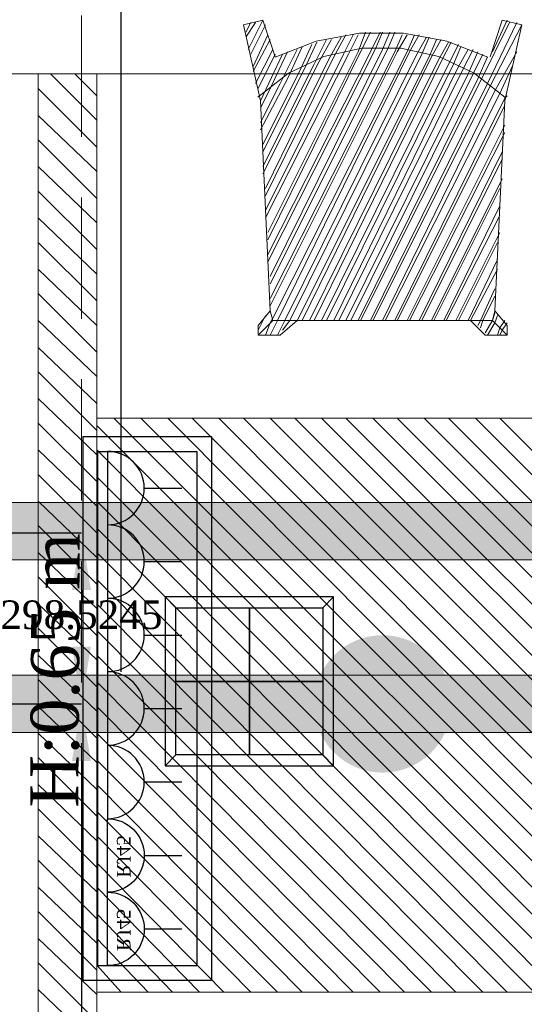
# Model space of a CAD drawing. Header units: inches. Extents: x -78787 to 29484, y -9517 to 23232.
# Tile 167 of 256: x 2398 to 3279, y 844 to 2563. Entities that reach past the tile are written whole.
import ezdxf

# ---------------------------------------------------------------- set-up
doc = ezdxf.new("R2010")
doc.units = ezdxf.units.IN
doc.header["$MEASUREMENT"] = 0
doc.linetypes.add('Hidden', pattern=[317.5, 211.666667, -105.833333])
for name, color, linetype in [('- განათება', 7, 'Continuous'), ('- საშტეფცელო როზეტები', 7, 'Continuous'), ('Structural - Bearing', 7, 'Continuous')]:
    doc.layers.add(name, color=color, linetype=linetype)
doc.layers.add('New_2D Drafting - General_Pen_No__161', color=7, linetype='Continuous', lineweight=13, true_color=0x6a6a6a)
doc.layers.add('Structural - Bearing_Pen_No__102', color=7, linetype='Continuous', lineweight=13, true_color=0xcccccc)
doc.styles.get("Standard").update_dxf_attribs({"font": 'arial.ttf'})
doc.dimstyles.get("Standard").update_dxf_attribs({"dimtxt": 0.18, "dimasz": 0.18, "dimexe": 0.18, "dimexo": 0.0625, "dimgap": 0.09, "dimtad": 0, "dimtih": 1, "dimtoh": 1, "dimdec": 4, "dimzin": 0, "dimdsep": 46, "dimtxsty": 'Standard', "dimcen": 0.09, "dimadec": 0, "dimazin": 0, "dimtfac": 1, "dimtdec": 4, "dimtofl": 0, "dimtmove": 0, "dimatfit": 3, "dimfxl": 1, "dimtolj": 1, "dimtzin": 0, "dimarcsym": 0})

# ---------------------------------------------------------------- blocks, each defined once
blk = doc.blocks.new('Beam_5', base_point=(-23008.8, 14663))
at = {"layer": 'Structural - Bearing_Pen_No__102', "color": 254, "linetype": 'Hidden', "lineweight": 13, "true_color": 0xcccccc}
blk.add_line((-22833.8, 20838), (-22833.8, 26488), dxfattribs=at)
blk = doc.blocks.new('იატაკის 4 იანი ჩარჩო')
at = {"layer": '- საშტეფცელო როზეტები', "color": 5}
for p, q in [((-12008.3, -6506.7), (-12026.8, -6526.1)), ((-11751.8, -6506.7), (-11733.3, -6526.1)), ((-12026.8, -6526.1), (-11733.3, -6526.1))]:
    blk.add_line(p, q, dxfattribs=at)
for points in [[(-11733.3, -6526.1), (-11733.3, -6230.8), (-12026.8, -6230.8), (-12026.8, -6526.1)], [(-12026.8, -6230.8), (-12008.3, -6250.3)], [(-11751.8, -6250.3), (-11733.3, -6230.8)]]:
    blk.add_lwpolyline(points, dxfattribs=at)
for points in [[(-12008.3, -6250.3), (-11880, -6250.3), (-11880, -6378.5), (-12008.3, -6378.5)], [(-11880, -6250.3), (-11751.8, -6250.3), (-11751.8, -6378.5), (-11880, -6378.5)], [(-12008.3, -6378.5), (-11880, -6378.5), (-11880, -6506.7), (-12008.3, -6506.7)], [(-11880, -6378.5), (-11751.8, -6378.5), (-11751.8, -6506.7), (-11880, -6506.7)]]:
    blk.add_lwpolyline(points, close=True, dxfattribs=at)
blk = doc.blocks.new('- საშტეფცელო როზეტი IP22')
at = {"layer": '- საშტეფცელო როზეტები', "color": 5}
for p, q in [((8536.7, 3822.7), (8536.7, 3888.1)), ((8472.6, 3758.6), (8600.9, 3758.6))]:
    blk.add_line(p, q, dxfattribs=at)
blk.add_arc((8536.7, 3758.6), 64.1, 0, 180, dxfattribs=at)
blk = doc.blocks.new('socket')
at = {"layer": '- საშტეფცელო როზეტები', "color": 5}
for p, q in [((0, 64.1), (0, 129.5)), ((-64.1, 0), (64.1, 0))]:
    blk.add_line(p, q, dxfattribs=at)
blk.add_arc((0, 0), 64.1, 0, 180, dxfattribs=at)
at = {"layer": '- საშტეფცელო როზეტები', "color": 1, "insert": (-38.6, 40.2), "char_height": 23.657, "attachment_point": 1}
blk.add_mtext_dynamic_manual_height_columns('{\\fSylfaen|b0|i0|c0|p18;RJ45}', width=4.298, gutter_width=0.0538, heights=[0], dxfattribs=at)
blk = doc.blocks.new('*D1160')
at = {"layer": '- განათება', "color": 0, "lineweight": -2, "transparency": 16777216}
for p, q in [((1947.8, 1368.5), (2506.1, 1368.5)), ((2505.9, 1268.5), (2505.9, 576.7)), ((2505.9, -81.6), (2505.9, 525.5)), ((2348.6, -181.6), (2506.1, -181.6))]:
    blk.add_line(p, q, dxfattribs=at)
at = {"layer": '- განათება', "color": 0, "transparency": 16777216}
for points in [[(2489.3, 1268.5), (2522.6, 1268.5), (2505.9, 1368.5)], [(2489.3, -81.6), (2522.6, -81.6), (2505.9, -181.6)]]:
    blk.add_solid(points, dxfattribs=at)
at = {"layer": 'Defpoints', "color": 0, "transparency": 16777216}
for p in [(1947.8, 1368.5), (2505.9, 1368.5), (2348.5, -181.6)]:
    blk.add_point(p, dxfattribs=at)
at = {"layer": '- განათება', "color": 0, "transparency": 16777216, "insert": (2505.9, 551.1), "char_height": 50, "attachment_point": 5}
blk.add_mtext('\\A1;{\\fSylfaen|b0|i0|c0|p18;1550.1204}', dxfattribs=at)
blk = doc.blocks.new('*D1161')
at = {"layer": '- განათება', "color": 0, "lineweight": -2, "transparency": 16777216}
for p, q in [((1947.8, 1667), (2506.1, 1667)), ((2505.9, 1567), (2505.9, 1549.2)), ((2505.9, 1468.5), (2505.9, 1497.8)), ((2348.6, 1368.5), (2506.1, 1368.5))]:
    blk.add_line(p, q, dxfattribs=at)
at = {"layer": '- განათება', "color": 0, "transparency": 16777216}
for points in [[(2489.3, 1567), (2522.6, 1567), (2505.9, 1667)], [(2489.3, 1468.5), (2522.6, 1468.5), (2505.9, 1368.5)]]:
    blk.add_solid(points, dxfattribs=at)
at = {"layer": 'Defpoints', "color": 0, "transparency": 16777216}
for p in [(1947.8, 1667), (2505.9, 1667), (2348.5, 1368.5)]:
    blk.add_point(p, dxfattribs=at)
at = {"layer": '- განათება', "color": 0, "transparency": 16777216, "insert": (2505.9, 1523.5), "char_height": 50, "attachment_point": 5}
blk.add_mtext('\\A1;{\\fSylfaen|b0|i0|c0|p18;298.5245}', dxfattribs=at)
blk = doc.blocks.new('*D1309')
at = {"layer": '- საშტეფცელო როზეტები', "color": 0, "lineweight": -2, "transparency": 16777216}
for p, q in [((560.9, 1616.9), (560.9, 2746.6)), ((660.9, 2746.4), (1461, 2746.4)), ((2475.1, 2746.4), (1766.2, 2746.4)), ((2575.1, 1424.5), (2575.1, 2746.6))]:
    blk.add_line(p, q, dxfattribs=at)
at = {"layer": '- საშტეფცელო როზეტები', "color": 0, "transparency": 16777216}
for points in [[(660.9, 2763.1), (660.9, 2729.8), (560.9, 2746.4)], [(2475.1, 2763.1), (2475.1, 2729.8), (2575.1, 2746.4)]]:
    blk.add_solid(points, dxfattribs=at)
at = {"layer": 'Defpoints', "color": 0, "transparency": 16777216}
for p in [(560.9, 2746.4), (560.9, 1616.8), (2575.1, 1424.4)]:
    blk.add_point(p, dxfattribs=at)
at = {"layer": '- საშტეფცელო როზეტები', "color": 0, "transparency": 16777216, "insert": (1613.6, 2746.4), "char_height": 50, "attachment_point": 5}
blk.add_mtext('\\A1;{\\fSylfaen|b0|i0|c0|p18;2014.2746}', dxfattribs=at)
blk = doc.blocks.new('*D1310')
at = {"layer": '- საშტეფცელო როზეტები', "color": 0, "lineweight": -2, "transparency": 16777216}
for p, q in [((2575.1, 1616.7), (2575.1, 2746.4)), ((2675.1, 2746.3), (3475.3, 2746.3)), ((4489.4, 2746.3), (3780.5, 2746.3)), ((4589.4, 1424.3), (4589.4, 2746.4))]:
    blk.add_line(p, q, dxfattribs=at)
at = {"layer": '- საშტეფცელო როზეტები', "color": 0, "transparency": 16777216}
for points in [[(2675.1, 2762.9), (2675.1, 2729.6), (2575.1, 2746.3)], [(4489.4, 2762.9), (4489.4, 2729.6), (4589.4, 2746.3)]]:
    blk.add_solid(points, dxfattribs=at)
at = {"layer": 'Defpoints', "color": 0, "transparency": 16777216}
for p in [(2575.1, 2746.3), (2575.1, 1616.6), (4589.4, 1424.2)]:
    blk.add_point(p, dxfattribs=at)
at = {"layer": '- საშტეფცელო როზეტები', "color": 0, "transparency": 16777216, "insert": (3627.9, 2746.3), "char_height": 50, "attachment_point": 5}
blk.add_mtext('\\A1;{\\fSylfaen|b0|i0|c0|p18;2014.2746}', dxfattribs=at)

msp = doc.modelspace()

# ---------------------------------------------------------------- hatches: boundary and pattern name
at = {"layer": '- განათება', "linetype": 'Continuous', "lineweight": 0, "true_color": 0x20527f}
msp.add_hatch(color=167, dxfattribs=at).paths.add_polyline_path([(6558.95317, 1719.73956), (6558.95317, 1619.73956), (-1594.98528, 1619.73956), (-1594.98528, 1719.73956)])
at = {"layer": '- განათება', "linetype": 'Continuous', "lineweight": 13, "true_color": 0xcccccc}
msp.add_hatch(color=254, dxfattribs=at).paths.add_polyline_path([(3031.6699, 1488.35514, 1), (3031.6699, 1248.35514, 1)])
at = {"layer": '- განათება', "linetype": 'Continuous', "lineweight": 0, "true_color": 0x727272}
msp.add_hatch(color=8, dxfattribs=at).paths.add_polyline_path([(6758.95317, 1418.35514), (6758.95317, 1318.35514), (-1794.98528, 1318.35514), (-1794.98528, 1418.35514)])

# ---------------------------------------------------------------- linework, layer by layer
at = {"layer": '- განათება', "color": 8, "linetype": 'Continuous', "lineweight": 15, "flags": 128}
msp.add_lwpolyline([(6558.95317, 268.35514), (-1594.98528, 268.35514), (-1594.98528, 2468.35514), (6558.95317, 2468.35514)], close=True, dxfattribs=at)
at = {"layer": '- განათება', "color": 252, "linetype": 'Continuous', "lineweight": 13, "flags": 128}
for points in [[(6558.95317, 1719.73956), (6558.95317, 1619.73956), (-1594.98528, 1619.73956), (-1594.98528, 1719.73956)], [(6758.95317, 1418.35514), (6758.95317, 1318.35514), (-1794.98528, 1318.35514), (-1794.98528, 1418.35514)]]:
    msp.add_lwpolyline(points, close=True, dxfattribs=at)
at = {"layer": '- საშტეფცელო როზეტები', "color": 5}
for points in [[(2733.01509, 1834.92041), (2733.01509, 885.6706), (2509.07678, 885.6706), (2509.07678, 1834.92041)], [(2707.32451, 1809.22984), (2707.32451, 911.36118), (2534.76736, 911.36118), (2534.76736, 1809.22984)]]:
    msp.add_lwpolyline(points, close=True, dxfattribs=at)
at = {"layer": 'New_2D Drafting - General_Pen_No__161', "color": 251, "linetype": 'Continuous', "lineweight": 13, "true_color": 0x6a6a6a}
for points in [[(2788.6904, 2553.58742), (2822.79369, 2562.15218)], [(2797.20325, 2510.97128), (2822.79369, 2562.15218)], [(2822.79369, 2562.15218), (2844.07581, 2498.20201)], [(3240.598, 2562.15218), (3219.26398, 2498.20201)], [(3223.57231, 2506.71486), (3249.11085, 2562.15218)], [(3274.7013, 2553.58742), (3240.598, 2562.15218)], [(2818.53727, 2421.43066), (2788.6904, 2553.58742)], [(2792.94682, 2532.30531), (2809.97252, 2557.89576)], [(2792.94682, 2540.81815), (2801.45967, 2557.89576)], [(2801.45967, 2502.45843), (2827.05012, 2553.58742)], [(3202.23828, 2455.53396), (3253.41918, 2557.89576)], [(3215.00755, 2451.27754), (3266.18845, 2557.89576)], [(3219.26398, 2447.02111), (3274.7013, 2553.58742)], [(3244.85443, 2421.43066), (3274.7013, 2553.58742)], [(2805.71609, 2481.12441), (2831.30654, 2536.56173)], [(2805.71609, 2472.61156), (2835.56297, 2528.04888)], [(2912.33431, 2485.38083), (2933.61643, 2528.04888)], [(2991.13006, 2539.05329), (2915.60449, 2525.09015)], [(2920.84716, 2489.63726), (2942.18119, 2528.04888)], [(2937.87285, 2493.89368), (2959.20688, 2532.30531)], [(2946.43761, 2498.20201), (2967.71973, 2536.56173)], [(2963.4633, 2502.45843), (2980.5409, 2536.56173)], [(2972.02806, 2502.45843), (2989.05375, 2536.56173)], [(2989.05375, 2506.71486), (3001.82302, 2540.81815)], [(3067.95331, 2539.05329), (2991.13006, 2539.05329)], [(2993.31018, 2506.71486), (3010.38778, 2540.81815)], [(3010.38778, 2506.71486), (3027.41347, 2540.81815)], [(3018.90062, 2510.97128), (3031.6699, 2540.81815)], [(3031.6699, 2510.97128), (3044.49107, 2540.81815)], [(3040.23465, 2510.97128), (3053.00392, 2540.81815)], [(3053.00392, 2506.71486), (3065.8251, 2536.56173)], [(3074.33795, 2536.56173), (3057.26034, 2506.71486)], [(3143.47888, 2525.09015), (3067.95331, 2539.05329)], [(3074.33795, 2506.71486), (3087.10722, 2536.56173)], [(3095.62006, 2536.56173), (3078.59437, 2506.71486)], [(3108.44124, 2532.30531), (3091.36364, 2502.45843)], [(3112.69767, 2532.30531), (3099.92839, 2502.45843)], [(3112.69767, 2498.20201), (3125.46694, 2528.04888)], [(3116.95409, 2498.20201), (3134.03169, 2528.04888)], [(2809.97252, 2451.27754), (2839.81939, 2510.97128)], [(2831.30654, 2140.03954), (3018.90062, 2510.97128)], [(2835.56297, 2101.67982), (3040.23465, 2510.97128)], [(2835.56297, 2114.44909), (3031.6699, 2510.97128)], [(2915.60449, 2525.09015), (2843.92009, 2497.57912)], [(2852.64057, 2451.27754), (2882.48744, 2510.97128)], [(2865.40984, 2459.79038), (2891.00029, 2515.2277)], [(2886.74386, 2472.61156), (2908.02598, 2519.48413)], [(2895.25671, 2476.86798), (2916.59074, 2523.74055)], [(2995.5422, 2513.35903), (2929.10047, 2498.46155)], [(3063.59307, 2513.35903), (2995.5422, 2513.35903)], [(3130.03481, 2498.46155), (3063.59307, 2513.35903)], [(3129.77527, 2493.89368), (3146.80096, 2523.74055)], [(3134.03169, 2489.63726), (3151.05739, 2523.74055)], [(3215.21518, 2497.57912), (3143.47888, 2525.09015)], [(3146.80096, 2485.38083), (3163.87856, 2519.48413)], [(3155.31381, 2485.38083), (3168.13499, 2515.2277)], [(3163.87856, 2481.12441), (3180.90426, 2510.97128)], [(3172.39141, 2476.86798), (3189.46901, 2510.97128)], [(2814.22894, 2442.76469), (2844.07581, 2502.45843)], [(2818.53727, 2421.43066), (2856.89699, 2502.45843)], [(2827.05012, 2216.81089), (2972.02806, 2502.45843)], [(2827.05012, 2229.58016), (2963.4633, 2502.45843)], [(2827.05012, 2255.17061), (2946.43761, 2498.20201)], [(2827.05012, 2267.93988), (2937.87285, 2493.89368)], [(2831.30654, 2178.39926), (2993.31018, 2506.71486)], [(2831.30654, 2434.25184), (2865.40984, 2506.71486)], [(2831.30654, 2152.86072), (3010.38778, 2506.71486)], [(2831.30654, 2191.22044), (2989.05375, 2506.71486)], [(3057.26034, 2506.71486), (2835.56297, 2063.3201)], [(2835.56297, 2076.08937), (3053.00392, 2506.71486)], [(2839.81939, 2041.98607), (3074.33795, 2506.71486)], [(3078.59437, 2506.71486), (2848.38414, 2037.72965)], [(3091.36364, 2502.45843), (2861.15341, 2037.72965)], [(2929.10047, 2498.46155), (2867.53805, 2469.39329)], [(3099.92839, 2502.45843), (2869.66626, 2037.72965)], [(2882.48744, 2037.72965), (3112.69767, 2498.20201)], [(2891.00029, 2037.72965), (3116.95409, 2498.20201)], [(2903.76956, 2037.72965), (3129.77527, 2493.89368)], [(3191.59722, 2469.39329), (3130.03481, 2498.46155)], [(3180.90426, 2468.35514), (3197.98186, 2506.71486)], [(3189.46901, 2468.35514), (3206.49471, 2502.45843)], [(3197.98186, 2459.79038), (3215.00755, 2498.20201)], [(3227.82873, 2438.50827), (3266.18845, 2506.71486)], [(2822.79369, 2293.53033), (2920.84716, 2489.63726)], [(2822.79369, 2306.2996), (2912.33431, 2485.38083)], [(2822.79369, 2331.89005), (2895.25671, 2476.86798)], [(2912.33431, 2037.72965), (3134.03169, 2489.63726)], [(2925.10358, 2037.72965), (3146.80096, 2485.38083)], [(2933.61643, 2037.72965), (3155.31381, 2485.38083)], [(2946.43761, 2037.72965), (3163.87856, 2481.12441)], [(2954.95046, 2037.72965), (3172.39141, 2476.86798)], [(3236.34158, 2434.25184), (3257.6756, 2481.12441)], [(2532.83782, 2468.35514), (2430.52793, 2468.35514)], [(2430.52793, 2468.35514), (2430.52793, 268.35514)], [(2532.83782, 2468.35514), (2430.52793, 2468.35514)], [(2430.52793, 2468.35514), (2430.52793, 268.35514)], [(2532.83782, 2468.35514), (2430.52793, 2468.35514)], [(2430.52793, 2468.35514), (2430.52793, 268.35514)], [(2532.83782, 2468.35514), (2430.52793, 2468.35514)], [(2430.52793, 2468.35514), (2430.52793, 268.35514)], [(2451.86195, 2468.35514), (2532.83782, 2387.32737)], [(2451.86195, 2468.35514), (2532.83782, 2387.32737)], [(2451.86195, 2468.35514), (2532.83782, 2387.32737)], [(2451.86195, 2468.35514), (2532.83782, 2387.32737)], [(2494.4781, 2468.35514), (2532.83782, 2429.94351)], [(2494.4781, 2468.35514), (2532.83782, 2429.94351)], [(2494.4781, 2468.35514), (2532.83782, 2429.94351)], [(2494.4781, 2468.35514), (2532.83782, 2429.94351)], [(2532.83782, 268.35514), (2532.83782, 2468.35514)], [(2532.83782, 268.35514), (2532.83782, 2468.35514)], [(2532.83782, 268.35514), (2532.83782, 2468.35514)], [(2532.83782, 268.35514), (2532.83782, 2468.35514)], [(2867.53805, 2469.39329), (2813.81368, 2427.50385)], [(2818.53727, 2370.30167), (2865.40984, 2459.79038)], [(2822.79369, 2344.71122), (2886.74386, 2472.61156)], [(2967.71973, 2037.72965), (3180.90426, 2468.35514)], [(2976.28448, 2037.72965), (3189.46901, 2468.35514)], [(2989.05375, 2037.72965), (3197.98186, 2459.79038)], [(3245.26969, 2427.50385), (3191.59722, 2469.39329)], [(2430.52793, 2442.76469), (2532.83782, 2340.4548)], [(2430.52793, 2442.76469), (2532.83782, 2340.4548)], [(2430.52793, 2442.76469), (2532.83782, 2340.4548)], [(2430.52793, 2442.76469), (2532.83782, 2340.4548)], [(2818.53727, 2383.07094), (2852.64057, 2451.27754)], [(2993.31018, 2037.72965), (3202.23828, 2455.53396)], [(3010.38778, 2037.72965), (3215.00755, 2451.27754)], [(3014.6442, 2037.72965), (3219.26398, 2447.02111)], [(2818.53727, 2408.66139), (2831.30654, 2434.25184)], [(3031.6699, 2037.72965), (3227.82873, 2438.50827)], [(3035.97823, 2037.72965), (3236.34158, 2434.25184)], [(3053.00392, 2037.72965), (3244.85443, 2425.68709)], [(3244.85443, 2425.68709), (3249.11085, 2429.94351)], [(2835.56297, 2054.75535), (2818.53727, 2421.43066)], [(3057.26034, 2037.72965), (3244.85443, 2412.91782)], [(3227.82873, 2054.75535), (3244.85443, 2421.43066)], [(2430.52793, 2395.84021), (2532.83782, 2297.78675)], [(2430.52793, 2395.84021), (2532.83782, 2297.78675)], [(2430.52793, 2395.84021), (2532.83782, 2297.78675)], [(2430.52793, 2395.84021), (2532.83782, 2297.78675)], [(3074.33795, 2037.72965), (3244.85443, 2378.81452)], [(3078.59437, 2037.72965), (3244.85443, 2365.99334)], [(2430.52793, 2353.22407), (2532.83782, 2250.91418)], [(2430.52793, 2353.22407), (2532.83782, 2250.91418)], [(2430.52793, 2353.22407), (2532.83782, 2250.91418)], [(2430.52793, 2353.22407), (2532.83782, 2250.91418)], [(3095.62006, 2037.72965), (3240.598, 2331.89005)], [(2430.52793, 2306.2996), (2532.83782, 2208.24613)], [(2430.52793, 2306.2996), (2532.83782, 2208.24613)], [(2430.52793, 2306.2996), (2532.83782, 2208.24613)], [(2430.52793, 2306.2996), (2532.83782, 2208.24613)], [(3099.92839, 2037.72965), (3240.598, 2319.12077)], [(3116.95409, 2037.72965), (3240.598, 2285.01748)], [(2430.52793, 2263.68345), (2532.83782, 2161.37356)], [(2430.52793, 2263.68345), (2532.83782, 2161.37356)], [(2430.52793, 2263.68345), (2532.83782, 2161.37356)], [(2430.52793, 2263.68345), (2532.83782, 2161.37356)], [(3121.21051, 2037.72965), (3236.34158, 2267.93988)], [(3138.28811, 2037.72965), (3236.34158, 2238.093)], [(3142.54454, 2037.72965), (3236.34158, 2221.06731)], [(2430.52793, 2216.81089), (2532.83782, 2118.70551)], [(2430.52793, 2216.81089), (2532.83782, 2118.70551)], [(2430.52793, 2216.81089), (2532.83782, 2118.70551)], [(2430.52793, 2216.81089), (2532.83782, 2118.70551)], [(3159.62214, 2037.72965), (3236.34158, 2191.22044)], [(2430.52793, 2174.14284), (2532.83782, 2071.83295)], [(2430.52793, 2174.14284), (2532.83782, 2071.83295)], [(2430.52793, 2174.14284), (2532.83782, 2071.83295)], [(2430.52793, 2174.14284), (2532.83782, 2071.83295)], [(3163.87856, 2037.72965), (3232.08516, 2174.14284)], [(3180.90426, 2037.72965), (3232.08516, 2144.29596)], [(2430.52793, 2127.27027), (2532.83782, 2029.2168)], [(2430.52793, 2127.27027), (2532.83782, 2029.2168)], [(2430.52793, 2127.27027), (2532.83782, 2029.2168)], [(2430.52793, 2127.27027), (2532.83782, 2029.2168)], [(3185.16068, 2037.72965), (3232.08516, 2127.27027)], [(2430.52793, 2084.60222), (2532.83782, 1982.29233)], [(2430.52793, 2084.60222), (2532.83782, 1982.29233)], [(2430.52793, 2084.60222), (2532.83782, 1982.29233)], [(2430.52793, 2084.60222), (2532.83782, 1982.29233)], [(3202.23828, 2037.72965), (3227.82873, 2093.16697)], [(3206.49471, 2037.72965), (3227.82873, 2080.34579)], [(2835.56297, 2054.75535), (2814.22894, 2029.2168)], [(2814.22894, 2020.65205), (2827.05012, 2046.2425)], [(2839.81939, 2037.72965), (2835.56297, 2054.75535)], [(3227.82873, 2054.75535), (3223.57231, 2037.72965)], [(3223.57231, 2037.72965), (3227.82873, 2050.49892)], [(3227.82873, 2054.75535), (3249.11085, 2029.2168)], [(3227.82873, 2033.47323), (3232.08516, 2046.2425)], [(2430.52793, 2037.72965), (2532.83782, 1939.67619)], [(2430.52793, 2037.72965), (2532.83782, 1939.67619)], [(2430.52793, 2037.72965), (2532.83782, 1939.67619)], [(2430.52793, 2037.72965), (2532.83782, 1939.67619)], [(2814.22894, 2012.1392), (2839.81939, 2037.72965)], [(2814.22894, 2029.2168), (2814.22894, 2012.1392)], [(2827.05012, 2012.1392), (2835.56297, 2033.47323)], [(2835.56297, 2033.47323), (2839.81939, 2041.98607)], [(2835.56297, 2012.1392), (2848.38414, 2037.72965)], [(2882.48744, 2037.72965), (2839.81939, 2037.72965)], [(2848.38414, 2012.1392), (2861.15341, 2037.72965)], [(2852.64057, 2012.1392), (2882.48744, 2037.72965)], [(2856.89699, 2020.65205), (2869.66626, 2037.72965)], [(3185.16068, 2037.72965), (2882.48744, 2037.72965)], [(3210.75113, 2012.1392), (3185.16068, 2037.72965)], [(3223.57231, 2037.72965), (3185.16068, 2037.72965)], [(3197.98186, 2029.2168), (3202.23828, 2037.72965)], [(3202.23828, 2024.90847), (3206.49471, 2037.72965)], [(3210.75113, 2016.39563), (3223.57231, 2037.72965)], [(3215.00755, 2012.1392), (3227.82873, 2033.47323)], [(3249.11085, 2012.1392), (3223.57231, 2037.72965)], [(3236.34158, 2024.90847), (3244.85443, 2037.72965)], [(3240.598, 2020.65205), (3249.11085, 2033.47323)], [(3249.11085, 2029.2168), (3249.11085, 2012.1392)], [(2814.22894, 2012.1392), (2852.64057, 2012.1392)], [(3249.11085, 2012.1392), (3210.75113, 2012.1392)], [(3232.08516, 2012.1392), (3236.34158, 2024.90847)], [(3236.34158, 2012.1392), (3240.598, 2020.65205)], [(2430.52793, 1990.80518), (2532.83782, 1892.75171)], [(2430.52793, 1990.80518), (2532.83782, 1892.75171)], [(2430.52793, 1990.80518), (2532.83782, 1892.75171)], [(2430.52793, 1990.80518), (2532.83782, 1892.75171)], [(2430.52793, 1948.18903), (2532.83782, 1845.87914)], [(2430.52793, 1948.18903), (2532.83782, 1845.87914)], [(2430.52793, 1948.18903), (2532.83782, 1845.87914)], [(2430.52793, 1948.18903), (2532.83782, 1845.87914)], [(2430.52793, 1901.26456), (2532.83782, 1803.21109)], [(2430.52793, 1901.26456), (2532.83782, 1803.21109)], [(2430.52793, 1901.26456), (2532.83782, 1803.21109)], [(2430.52793, 1901.26456), (2532.83782, 1803.21109)], [(2430.52793, 1858.64842), (2532.83782, 1756.33853)], [(2430.52793, 1858.64842), (2532.83782, 1756.33853)], [(2430.52793, 1858.64842), (2532.83782, 1756.33853)], [(2430.52793, 1858.64842), (2532.83782, 1756.33853)], [(2532.83782, 865.24068), (2532.83782, 1867.16126)], [(2532.83782, 865.24068), (2532.83782, 1867.16126)], [(2532.83782, 865.24068), (2532.83782, 1867.16126)], [(2532.83782, 1867.16126), (3530.50197, 1867.16126)], [(2532.83782, 865.24068), (2532.83782, 1867.16126)], [(2532.83782, 1867.16126), (3530.50197, 1867.16126)], [(2562.68469, 1867.16126), (3530.50197, 899.34398)], [(2562.68469, 1867.16126), (3530.50197, 899.34398)], [(2609.60916, 1867.16126), (3530.50197, 946.26845)], [(2609.60916, 1867.16126), (3530.50197, 946.26845)], [(2656.48173, 1867.16126), (3530.50197, 988.8846)], [(2656.48173, 1867.16126), (3530.50197, 988.8846)], [(2699.14978, 1867.16126), (3530.50197, 1035.80907)], [(2699.14978, 1867.16126), (3530.50197, 1035.80907)], [(2746.02235, 1867.16126), (3530.50197, 1078.42521)], [(2746.02235, 1867.16126), (3530.50197, 1078.42521)], [(2788.6904, 1867.16126), (3530.50197, 1125.29778)], [(2788.6904, 1867.16126), (3530.50197, 1125.29778)], [(2835.56297, 1867.16126), (3530.50197, 1172.22225)], [(2835.56297, 1867.16126), (3530.50197, 1172.22225)], [(2878.17911, 1867.16126), (3530.50197, 1214.8384)], [(2878.17911, 1867.16126), (3530.50197, 1214.8384)], [(2925.10358, 1867.16126), (3530.50197, 1261.76287)], [(2925.10358, 1867.16126), (3530.50197, 1261.76287)], [(2967.71973, 1867.16126), (3530.50197, 1304.37902)], [(2967.71973, 1867.16126), (3530.50197, 1304.37902)], [(3014.6442, 1867.16126), (3530.50197, 1351.30349)], [(3014.6442, 1867.16126), (3530.50197, 1351.30349)], [(3057.26034, 1867.16126), (3530.50197, 1393.91963)], [(3057.26034, 1867.16126), (3530.50197, 1393.91963)], [(3104.18482, 1867.16126), (3530.50197, 1440.84411)], [(3104.18482, 1867.16126), (3530.50197, 1440.84411)], [(3146.80096, 1867.16126), (3530.50197, 1483.46025)], [(3146.80096, 1867.16126), (3530.50197, 1483.46025)], [(3193.72544, 1867.16126), (3530.50197, 1530.33282)], [(3193.72544, 1867.16126), (3530.50197, 1530.33282)], [(3236.34158, 1867.16126), (3530.50197, 1573.00087)], [(3236.34158, 1867.16126), (3530.50197, 1573.00087)], [(2532.83782, 1854.39199), (3521.98913, 865.24068)], [(2532.83782, 1854.39199), (3521.98913, 865.24068)], [(2430.52793, 1811.77585), (2532.83782, 1713.67048)], [(2430.52793, 1811.77585), (2532.83782, 1713.67048)], [(2430.52793, 1811.77585), (2532.83782, 1713.67048)], [(2430.52793, 1811.77585), (2532.83782, 1713.67048)], [(2532.83782, 1811.77585), (3475.11656, 865.24068)], [(2532.83782, 1811.77585), (3475.11656, 865.24068)], [(2430.52793, 1769.1078), (2532.83782, 1666.79791)], [(2430.52793, 1769.1078), (2532.83782, 1666.79791)], [(2430.52793, 1769.1078), (2532.83782, 1666.79791)], [(2430.52793, 1769.1078), (2532.83782, 1666.79791)], [(2532.83782, 1764.85137), (3428.19209, 865.24068)], [(2532.83782, 1764.85137), (3428.19209, 865.24068)], [(2430.52793, 1722.23523), (2532.83782, 1624.12986)], [(2430.52793, 1722.23523), (2532.83782, 1624.12986)], [(2430.52793, 1722.23523), (2532.83782, 1624.12986)], [(2430.52793, 1722.23523), (2532.83782, 1624.12986)], [(2532.83782, 1722.23523), (3385.57594, 865.24068)], [(2532.83782, 1722.23523), (3385.57594, 865.24068)], [(2430.52793, 1679.56718), (2532.83782, 1577.25729)], [(2430.52793, 1679.56718), (2532.83782, 1577.25729)], [(2430.52793, 1679.56718), (2532.83782, 1577.25729)], [(2430.52793, 1679.56718), (2532.83782, 1577.25729)], [(2532.83782, 1675.31076), (3338.65147, 865.24068)], [(2532.83782, 1675.31076), (3338.65147, 865.24068)], [(2430.52793, 1632.69461), (2532.83782, 1534.64115)], [(2430.52793, 1632.69461), (2532.83782, 1534.64115)], [(2430.52793, 1632.69461), (2532.83782, 1534.64115)], [(2430.52793, 1632.69461), (2532.83782, 1534.64115)], [(2532.83782, 1632.69461), (3296.03532, 865.24068)], [(2532.83782, 1632.69461), (3296.03532, 865.24068)], [(2430.52793, 1590.02656), (2532.83782, 1487.71667)], [(2430.52793, 1590.02656), (2532.83782, 1487.71667)], [(2430.52793, 1590.02656), (2532.83782, 1487.71667)], [(2430.52793, 1590.02656), (2532.83782, 1487.71667)], [(2532.83782, 1585.77014), (3249.11085, 865.24068)], [(2532.83782, 1585.77014), (3249.11085, 865.24068)], [(2430.52793, 1543.154), (2532.83782, 1445.10053)], [(2430.52793, 1543.154), (2532.83782, 1445.10053)], [(2430.52793, 1543.154), (2532.83782, 1445.10053)], [(2430.52793, 1543.154), (2532.83782, 1445.10053)], [(2532.83782, 1543.154), (3206.49471, 865.24068)], [(2532.83782, 1543.154), (3206.49471, 865.24068)], [(2430.52793, 1500.48594), (2532.83782, 1398.17606)], [(2430.52793, 1500.48594), (2532.83782, 1398.17606)], [(2430.52793, 1500.48594), (2532.83782, 1398.17606)], [(2430.52793, 1500.48594), (2532.83782, 1398.17606)], [(2532.83782, 1496.22952), (3159.62214, 865.24068)], [(2532.83782, 1496.22952), (3159.62214, 865.24068)], [(2430.52793, 1453.61338), (2532.83782, 1355.55991)], [(2430.52793, 1453.61338), (2532.83782, 1355.55991)], [(2430.52793, 1453.61338), (2532.83782, 1355.55991)], [(2430.52793, 1453.61338), (2532.83782, 1355.55991)], [(2532.83782, 1453.61338), (3116.95409, 865.24068)], [(2532.83782, 1453.61338), (3116.95409, 865.24068)], [(2430.52793, 1410.99723), (2532.83782, 1308.63544)], [(2430.52793, 1410.99723), (2532.83782, 1308.63544)], [(2430.52793, 1410.99723), (2532.83782, 1308.63544)], [(2430.52793, 1410.99723), (2532.83782, 1308.63544)], [(2532.83782, 1406.6889), (3070.08152, 865.24068)], [(2532.83782, 1406.6889), (3070.08152, 865.24068)], [(2430.52793, 1364.07276), (2532.83782, 1266.0193)], [(2430.52793, 1364.07276), (2532.83782, 1266.0193)], [(2430.52793, 1364.07276), (2532.83782, 1266.0193)], [(2430.52793, 1364.07276), (2532.83782, 1266.0193)], [(2532.83782, 1364.07276), (3027.41347, 865.24068)], [(2532.83782, 1364.07276), (3027.41347, 865.24068)], [(2430.52793, 1317.20019), (2532.83782, 1219.09482)], [(2430.52793, 1317.20019), (2532.83782, 1219.09482)], [(2430.52793, 1317.20019), (2532.83782, 1219.09482)], [(2430.52793, 1317.20019), (2532.83782, 1219.09482)], [(2532.83782, 1317.20019), (2980.5409, 865.24068)], [(2532.83782, 1317.20019), (2980.5409, 865.24068)], [(2430.52793, 1274.53214), (2532.83782, 1172.22225)], [(2430.52793, 1274.53214), (2532.83782, 1172.22225)], [(2430.52793, 1274.53214), (2532.83782, 1172.22225)], [(2430.52793, 1274.53214), (2532.83782, 1172.22225)], [(2532.83782, 1270.27572), (2937.87285, 865.24068)], [(2532.83782, 1270.27572), (2937.87285, 865.24068)], [(2430.52793, 1227.65958), (2532.83782, 1129.60611)], [(2430.52793, 1227.65958), (2532.83782, 1129.60611)], [(2430.52793, 1227.65958), (2532.83782, 1129.60611)], [(2430.52793, 1227.65958), (2532.83782, 1129.60611)], [(2532.83782, 1227.65958), (2891.00029, 865.24068)], [(2532.83782, 1227.65958), (2891.00029, 865.24068)], [(2430.52793, 1184.99152), (2532.83782, 1082.68164)], [(2430.52793, 1184.99152), (2532.83782, 1082.68164)], [(2430.52793, 1184.99152), (2532.83782, 1082.68164)], [(2430.52793, 1184.99152), (2532.83782, 1082.68164)], [(2532.83782, 1180.7351), (2848.38414, 865.24068)], [(2532.83782, 1180.7351), (2848.38414, 865.24068)], [(2430.52793, 1138.11896), (2532.83782, 1040.06549)], [(2430.52793, 1138.11896), (2532.83782, 1040.06549)], [(2430.52793, 1138.11896), (2532.83782, 1040.06549)], [(2430.52793, 1138.11896), (2532.83782, 1040.06549)], [(2532.83782, 1138.11896), (2801.45967, 865.24068)], [(2532.83782, 1138.11896), (2801.45967, 865.24068)], [(2430.52793, 1095.45091), (2532.83782, 993.14102)], [(2430.52793, 1095.45091), (2532.83782, 993.14102)], [(2430.52793, 1095.45091), (2532.83782, 993.14102)], [(2430.52793, 1095.45091), (2532.83782, 993.14102)], [(2532.83782, 1091.19448), (2754.5871, 865.24068)], [(2532.83782, 1091.19448), (2754.5871, 865.24068)], [(2430.52793, 1048.57834), (2532.83782, 950.52488)], [(2430.52793, 1048.57834), (2532.83782, 950.52488)], [(2430.52793, 1048.57834), (2532.83782, 950.52488)], [(2430.52793, 1048.57834), (2532.83782, 950.52488)], [(2532.83782, 1048.57834), (2711.91905, 865.24068)], [(2532.83782, 1048.57834), (2711.91905, 865.24068)], [(2430.52793, 1005.9622), (2532.83782, 903.6004)], [(2430.52793, 1005.9622), (2532.83782, 903.6004)], [(2430.52793, 1005.9622), (2532.83782, 903.6004)], [(2430.52793, 1005.9622), (2532.83782, 903.6004)], [(2532.83782, 1001.65387), (2665.04648, 865.24068)], [(2532.83782, 1001.65387), (2665.04648, 865.24068)], [(2430.52793, 959.03772), (2532.83782, 860.98426)], [(2430.52793, 959.03772), (2532.83782, 860.98426)], [(2430.52793, 959.03772), (2532.83782, 860.98426)], [(2430.52793, 959.03772), (2532.83782, 860.98426)], [(2532.83782, 959.03772), (2622.37843, 865.24068)], [(2532.83782, 959.03772), (2622.37843, 865.24068)], [(2430.52793, 916.42158), (2532.83782, 814.05978)], [(2430.52793, 916.42158), (2532.83782, 814.05978)], [(2430.52793, 916.42158), (2532.83782, 814.05978)], [(2430.52793, 916.42158), (2532.83782, 814.05978)], [(2532.83782, 912.16516), (2575.50587, 865.24068)], [(2532.83782, 912.16516), (2575.50587, 865.24068)], [(2430.52793, 869.4971), (2532.83782, 771.44364)], [(2430.52793, 869.4971), (2532.83782, 771.44364)], [(2430.52793, 869.4971), (2532.83782, 771.44364)], [(2430.52793, 869.4971), (2532.83782, 771.44364)], [(2532.83782, 869.4971), (2532.83782, 865.24068)], [(2532.83782, 869.4971), (2532.83782, 865.24068)], [(2532.83782, 869.4971), (2532.83782, 865.24068)], [(2532.83782, 869.4971), (2532.83782, 865.24068)], [(3530.50197, 865.24068), (2532.83782, 865.24068)], [(3530.50197, 865.24068), (2532.83782, 865.24068)]]:
    msp.add_lwpolyline(points, dxfattribs=at)

# ---------------------------------------------------------------- block references
at = {"layer": '- საშტეფცელო როზეტები', "rotation": 270}
for p in [(-1207.14536, 10281.83796), (-1207.14536, 10153.57101), (-1207.14536, 10025.30406), (-1207.14536, 9897.03711), (-1207.14536, 9768.77015)]:
    msp.add_blockref('- საშტეფცელო როზეტი IP22', p, dxfattribs=at)
at = {"layer": '- საშტეფცელო როზეტები'}
msp.add_blockref('იატაკის 4 იანი ჩარჩო', (14679.17662, 7786.09871), dxfattribs=at)
at = {"layer": '- საშტეფცელო როზეტები', "xscale": -1, "rotation": 270}
for p in [(2551.41163, 1103.7616), (2551.41163, 975.49465)]:
    msp.add_blockref('socket', p, dxfattribs=at)
at = {"layer": 'Structural - Bearing', "color": 254, "lineweight": 13, "true_color": 0xcccccc}
msp.add_blockref('Beam_5', (2330.93152, -6356.64486), dxfattribs=at)

# ---------------------------------------------------------------- texts
at = {"layer": '- საშტეფცელო როზეტები', "color": 5, "insert": (2419.06992, 1666.75788), "char_height": 83.9644685, "attachment_point": 3, "rotation": 89.68932566}
msp.add_mtext_dynamic_manual_height_columns('{\\fSylfaen|b0|i0|c0|p18;H:0.65 m}', width=710.9466492, gutter_width=1.70068, heights=[0], dxfattribs=at)

# ---------------------------------------------------------------- dimensions: what is measured, and where the dimension line sits
at = {"layer": '- განათება', "color": 1}
for base, p1, p2, picture, middle in [((2505.93152, 1667), (2348.5, 1368.47553), (1947.76448, 1667), '*D1161', (2505.93152, 1523.5)), ((2505.93152, 1368.47553), (2348.5, -181.64486), (1947.76448, 1368.47553), '*D1160', (2505.93152, 551.10936))]:
    dim = msp.add_linear_dim(base=base, p1=p1, p2=p2, angle=90, text='{\\fSylfaen|b0|i0|c0|p18;<>}', dimstyle='Standard', override={"dimtxt": 50, "dimasz": 100}, dxfattribs=at)
    dim.commit()
    dim.dimension.update_dxf_attribs({"geometry": picture, "text_midpoint": middle, "dimtype": 160})
at = {"layer": '- საშტეფცელო როზეტები', "color": 1}
for base, p1, p2, picture, middle in [((560.85298, 2746.43341), (2575.12757, 1424.42898), (560.85298, 1616.82941), '*D1309', (1613.59391, 2746.43341)), ((2575.12757, 2746.25341), (4589.40216, 1424.24898), (2575.12757, 1616.64941), '*D1310', (3627.8685, 2746.25341))]:
    dim = msp.add_linear_dim(base=base, p1=p1, p2=p2, angle=180, text='{\\fSylfaen|b0|i0|c0|p18;<>}', dimstyle='Standard', override={"dimtxt": 50, "dimasz": 100}, dxfattribs=at)
    dim.commit()
    dim.dimension.update_dxf_attribs({"geometry": picture, "text_midpoint": middle, "dimtype": 160})

doc.saveas('drawing.dxf')
